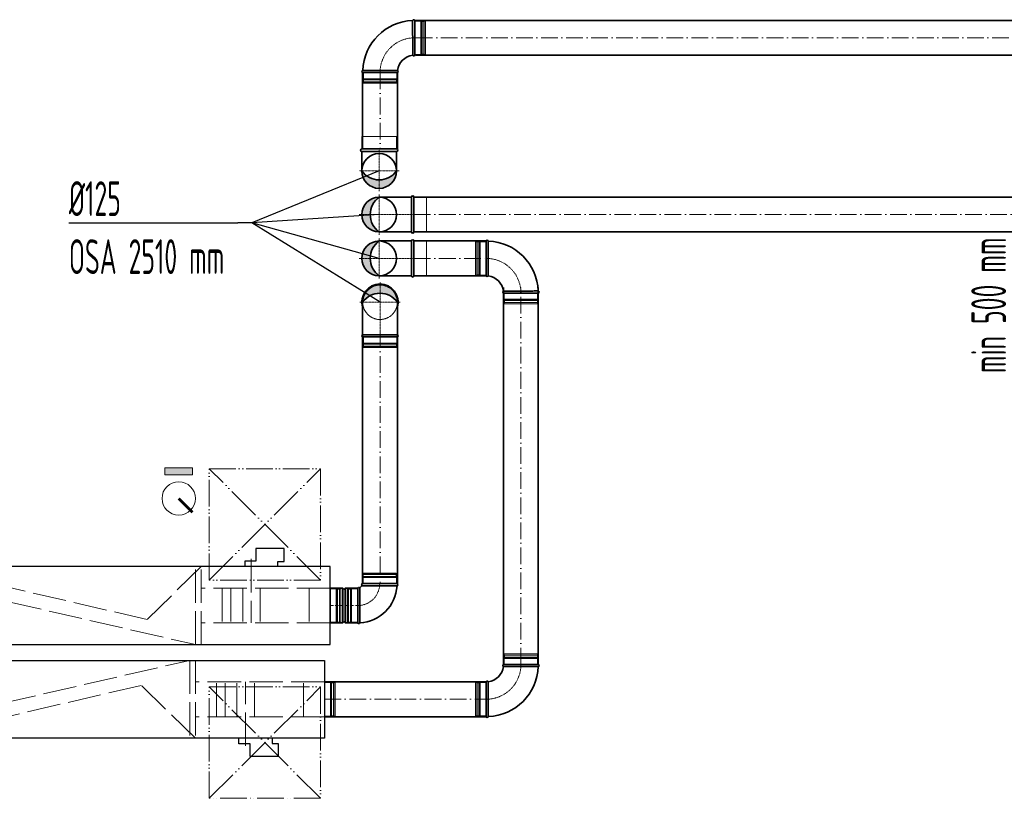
# Model space of a CAD drawing. Header units: millimetres. Extents: x 8221 to 89444, y -105166 to -5578.
# Tile 42 of 118: x 60433 to 63973, y -102101 to -99303. Entities that reach past the tile are written whole.
import ezdxf

# ---------------------------------------------------------------- set-up
doc = ezdxf.new("R2010")
doc.units = ezdxf.units.MM
for name, pattern in [('ACAD_ISO02W100', [15, 12, -3]), ('ACAD_ISO05W100', [33, 24, -3, 0, -3, 0, -3]), ('ACAD_ISO10W100', [18, 12, -3, 0, -3]), ('phl_thick', [0])]:
    doc.linetypes.add(name, pattern=pattern)
for name, color, linetype, lineweight in [('UT_KOTY - DIMENZE', 7, 'Continuous', 5), ('VZT_01 SUP (PŘÍVOD) - OBRYS', 5, 'Continuous', 35), ('VZT_02 SUP (PŘÍVOD) - OSA', 5, 'ACAD_ISO10W100', 5), ('VZT_04 SUP (PŘÍVOD) - SKRYTÉ', 5, 'ACAD_ISO02W100', 5), ('VZT_05 ETA (ODVOD) - OBRYS', 6, 'Continuous', 35), ('VZT_06 ETA (ODVOD) - OSA', 6, 'ACAD_ISO10W100', 5), ('VZT_21 ZAŘÍZENÍ - OBRYS', 1, 'Continuous', 30), ('VZT_22 ZAŘÍZENÍ - DETAIL', 8, 'Continuous', 5), ('VZT_60_KOTY - DIMENZE', 7, 'Continuous', 5), ('VZT_KOTY - DIMENZE', 7, 'Continuous', 5), ('VZT_POPIS - OBECNE', 7, 'Continuous', 5), ('VZT_POŽADAVKY NA STAVBU - PODHLEDY', 4, 'ACAD_ISO05W100', 5)]:
    doc.layers.add(name, color=color, linetype=linetype, lineweight=lineweight)
doc.layers.add('VZT_03 SUP (PŘÍVOD) - NETISK', color=8, linetype='ACAD_ISO02W100', lineweight=5, plot=False)
doc.layers.add('VZT_07 ETA (ODVOD) - NETISK', color=8, linetype='ACAD_ISO02W100', lineweight=5, plot=False)
doc.styles.add('EVORA_125', font='isocp.shx', dxfattribs={"width": 0.6, "height": 125})
doc.styles.add('ISOCP 2.5', font='isocp.shx', dxfattribs={"width": 0.6, "height": 2.5})

msp = doc.modelspace()

# ---------------------------------------------------------------- hatches: boundary and pattern name
at = {"layer": 'VZT_01 SUP (PŘÍVOD) - OBRYS'}
h = msp.add_hatch(color=256, dxfattribs=at)
h.dxf.hatch_style = 1
h.paths.add_polyline_path([(61662.7, -99846.4, 0.242708), (61725.2, -99878.6), (61725.2, -99908.9, -0.414214)])
h.paths.add_polyline_path([(61725.2, -99908.9), (61725.2, -99878.6, 0.242708), (61787.7, -99846.4, -0.414214)])
h = msp.add_hatch(color=256, dxfattribs=at)
h.dxf.hatch_style = 1
h.paths.add_polyline_path([(61790.8, -100317.9, 0.242708), (61728.3, -100285.6), (61728.3, -100255.4, -0.414214)])
h.paths.add_polyline_path([(61728.3, -100255.4), (61728.3, -100285.6, 0.242708), (61665.8, -100317.9, -0.414214)])
at = {"layer": 'VZT_05 ETA (ODVOD) - OBRYS'}
h = msp.add_hatch(color=256, dxfattribs=at)
h.dxf.hatch_style = 1
h.paths.add_polyline_path([(61725.2, -100065.6, -0.242708), (61692.9, -100003.1), (61662.7, -100003.1, 0.414214)])
h.paths.add_polyline_path([(61662.7, -100003.1), (61692.9, -100003.1, -0.242708), (61725.2, -99940.6, 0.414214)])
h = msp.add_hatch(color=256, dxfattribs=at)
h.dxf.hatch_style = 1
h.paths.add_polyline_path([(61725.2, -100223, -0.242708), (61692.9, -100160.5), (61662.7, -100160.5, 0.414214)])
h.paths.add_polyline_path([(61662.7, -100160.5), (61692.9, -100160.5, -0.242708), (61725.2, -100098, 0.414214)])
at = {"layer": 'VZT_POPIS - OBECNE'}
h = msp.add_hatch(color=256, dxfattribs=at)
h.dxf.hatch_style = 1
h.paths.add_polyline_path([(61054.4, -100913.3), (60954.4, -100913.3), (60954.4, -100938.3), (61054.4, -100938.3)])

# ---------------------------------------------------------------- linework, layer by layer
at = {"layer": 'VZT_01 SUP (PŘÍVOD) - OBRYS'}
for p, q in [((61853.3, -99430.3), (61853.3, -99305.3)), ((61665.8, -99492.8), (61790.8, -99492.8)), ((61665.8, -100318.1), (61665.8, -100435.2)), ((61790.8, -100435.2), (61790.8, -100318.1)), ((61665.8, -100442.9), (61790.8, -100442.9)), ((61549.1, -101345.7), (61549.1, -101470.7)), ((61549.1, -101345.7), (61594.6, -101345.7)), ((61594.6, -101345.7), (61594.6, -101470.7)), ((61602.6, -101345.7), (61602.6, -101470.7)), ((61602.6, -101345.7), (61648.1, -101345.7)), ((61648.1, -101345.7), (61648.1, -101470.7)), ((61648.1, -101345.7), (61648.1, -101470.7)), ((61655.7, -101345.7), (61655.7, -101470.7)), ((61664.6, -101329.2), (61789.6, -101329.2)), ((61664.6, -101336.8), (61789.6, -101336.8)), ((61549.1, -101470.7), (61594.6, -101470.7)), ((61602.6, -101470.7), (61648.1, -101470.7))]:
    msp.add_line(p, q, dxfattribs=at)
at = {"layer": 'VZT_01 SUP (PŘÍVOD) - OBRYS', "elevation": 0}
for points in [[(64576.2, -99305.3), (61857.1, -99305.3)], [(64576.2, -99430.3), (61857.1, -99430.3)]]:
    msp.add_lwpolyline(points, dxfattribs=at)
at = {"layer": 'VZT_01 SUP (PŘÍVOD) - OBRYS'}
for points in [[(61665.8, -99767.4), (61665.8, -99492.8)], [(61790.8, -99767.4), (61790.8, -99492.8)], [(61787.7, -99767.4), (61662.7, -99767.4)], [(61787.7, -99776.4), (61662.7, -99776.4)], [(61662.7, -99776.4), (61662.7, -99846.4)], [(61787.7, -99776.4), (61787.7, -99846.4)], [(61665.8, -101329.2), (61665.8, -100421.5)], [(61790.8, -101329.2), (61790.8, -100421.5)]]:
    msp.add_lwpolyline(points, dxfattribs=at)
for centre, radius, start, end in [((61853.3, -99492.8), 187.5, 92.3607, 177.6393), ((61849.5, -99307), 4.17, 23.4678, 158.8928), ((61853.3, -99492.8), 62.5, 96.8302, 173.1698), ((61849.5, -99428.7), 4.17, 210.2981, 336.5322), ((61667.5, -99489), 4.17, 111.1072, 246.5322), ((61789.2, -99489), 4.17, 293.4678, 59.7019), ((61662.7, -99771.9), 4.5, 90, 270), ((61787.7, -99771.9), 4.5, 270, 90), ((61725.2, -99846.4), 62.5, 0, 180), ((61725.2, -99801.9), 76.7, 215.4307, 324.5693), ((61725.2, -99846.4), 62.5, 180, 0), ((61728.3, -100317.9), 65, 90, 195.979), ((61728.3, -100317.9), 65, 344.021, 90), ((61728.3, -100362.3), 76.7, 35.4307, 144.5693), ((61667.5, -100439), 4.17, 113.4613, 246.5322), ((61789.2, -100439), 4.17, 293.4678, 66.5387), ((61598.6, -101345.7), 4, 180, 0), ((61651.9, -101347.3), 4.17, 23.4678, 156.5322), ((61648.1, -101329.2), 16.5, 293.8093, 336.1907), ((61648.1, -101329.2), 141.5, 273.1369, 356.8631), ((61666.2, -101333), 4.17, 113.4678, 246.5322), ((61787.9, -101333), 4.17, 290.3309, 66.5322), ((61598.6, -101470.7), 4, 0, 180), ((61651.9, -101469), 4.17, 203.4678, 339.6691)]:
    msp.add_arc(centre, radius, start, end, dxfattribs=at)
for points, knots in [([(61845.9, -99430.8), (61845.9, -99430.8), (61845.9, -99429.2), (61845.8, -99423.1), (61845.8, -99418.6), (61845.8, -99407.2), (61845.7, -99400.4), (61845.7, -99385.4), (61845.7, -99377.3), (61845.7, -99361), (61845.6, -99352.8), (61845.6, -99337.6), (61845.6, -99330.7), (61845.6, -99318.9), (61845.6, -99314.2), (61845.6, -99307.6), (61845.6, -99305.8), (61845.6, -99305.5), (61845.6, -99305.5), (61845.6, -99305.5)], [0, 0, 0, 0, 24.235852, 24.235852, 48.531845, 48.531845, 73.024415, 73.024415, 97.570898, 97.570898, 122.078339, 122.078339, 146.53579, 146.53579, 170.957495, 170.957495, 195.359468, 195.359468, 197.168246, 197.168246, 197.168246, 197.168246]), ([(61791.3, -99485.4), (61791.3, -99485.4), (61791.2, -99485.4), (61790.9, -99485.4), (61790.6, -99485.4), (61789.5, -99485.4), (61788.7, -99485.4), (61785.6, -99485.4), (61782.5, -99485.3), (61773.5, -99485.3), (61767.4, -99485.3), (61753.2, -99485.2), (61745.4, -99485.2), (61729.2, -99485.2), (61721, -99485.2), (61705.1, -99485.1), (61697.6, -99485.1), (61684.5, -99485.1), (61678.9, -99485.1), (61671.9, -99485.1), (61669.8, -99485.1), (61666.8, -99485.1), (61666, -99485.1), (61666, -99485.1)], [197.067977, 197.067977, 197.067977, 197.067977, 201.792196, 201.792196, 209.190204, 209.190204, 218.040239, 218.040239, 237.760854, 237.760854, 262.206108, 262.206108, 286.831239, 286.831239, 311.323072, 311.323072, 335.946087, 335.946087, 360.704397, 360.704397, 377.088273, 377.088273, 394.105327, 394.105327, 394.105327, 394.105327]), ([(61790.8, -100318.1), (61790.8, -100310.3), (61789.4, -100302.5), (61783.5, -100287.7), (61779.1, -100280.7), (61767.9, -100268.9), (61761.1, -100264.2), (61746.3, -100257.6), (61738.3, -100255.8), (61722, -100255.3), (61713.9, -100256.7), (61698.7, -100262.4), (61691.7, -100266.7), (61679.8, -100277.8), (61675, -100284.5), (61668.2, -100299.3), (61666.2, -100307.3), (61665.8, -100316.3), (61665.8, -100317.2), (61665.8, -100318.1)], [98.62411, 98.62411, 98.62411, 98.62411, 122.078339, 122.078339, 146.53579, 146.53579, 170.957495, 170.957495, 195.359468, 195.359468, 219.755412, 219.755412, 244.157475, 244.157475, 268.57741, 268.57741, 293.026847, 293.026847, 295.711299, 295.711299, 295.711299, 295.711299]), ([(61728.3, -100435.1), (61720.3, -100435.1), (61712.3, -100435.1), (61697.6, -100435.1), (61690.9, -100435.2), (61679.8, -100435.2), (61675.3, -100435.2), (61668.8, -100435.2), (61666.8, -100435.2), (61665.9, -100435.2), (61665.8, -100435.2), (61665.8, -100435.2)], [0, 0, 0, 0, 24.204846, 24.204846, 47.668011, 47.668011, 70.404067, 70.404067, 92.541841, 92.541841, 98.27232, 98.27232, 98.27232, 98.27232]), ([(61790.8, -100435.2), (61790.8, -100435.2), (61790.2, -100435.2), (61786.9, -100435.2), (61783.3, -100435.2), (61773.4, -100435.2), (61767.2, -100435.2), (61755.4, -100435.1), (61750.4, -100435.1), (61739.6, -100435.1), (61734, -100435.1), (61728.3, -100435.1)], [295.84321, 295.84321, 295.84321, 295.84321, 311.323072, 311.323072, 335.946087, 335.946087, 360.704397, 360.704397, 377.088273, 377.088273, 394.105327, 394.105327, 394.105327, 394.105327])]:
    msp.add_open_spline(points, degree=3, knots=knots, dxfattribs=at)
at = {"layer": 'VZT_02 SUP (PŘÍVOD) - OSA', "ltscale": 0.3}
for points in [[(61853.3, -99367.8), (61853.3, -99367.8, 0.414214), (61728.3, -99492.8), (61728.3, -99492.8)], [(61648.1, -101408.2), (61648.1, -101408.2, 0.414214), (61727.1, -101329.2), (61727.1, -101329.2)]]:
    msp.add_lwpolyline(points, format="xyb", dxfattribs=at)
at = {"layer": 'VZT_02 SUP (PŘÍVOD) - OSA', "ltscale": 5, "elevation": 0}
msp.add_lwpolyline([(61857.1, -99367.8), (64576.2, -99367.8)], dxfattribs=at)
at = {"layer": 'VZT_02 SUP (PŘÍVOD) - OSA', "ltscale": 5}
for points in [[(61728.3, -99492.8), (61728.3, -99767.4)], [(61728.3, -100421.5), (61728.3, -101329.2)]]:
    msp.add_lwpolyline(points, dxfattribs=at)
at = {"layer": 'VZT_02 SUP (PŘÍVOD) - OSA', "ltscale": 0.3}
for points in [[(61725.2, -99846.4), (61725.2, -99767.4)], [(61725.2, -99846.4), (61652.7, -99846.4)], [(61725.2, -99918.9), (61725.2, -99846.4)], [(61797.7, -99846.4), (61725.2, -99846.4)], [(61728.3, -100442.9), (61728.3, -100245.5)], [(61655.8, -100317.9), (61800.8, -100317.9)]]:
    msp.add_lwpolyline(points, dxfattribs=at)
at = {"layer": 'VZT_02 SUP (PŘÍVOD) - OSA'}
msp.add_lwpolyline([(61549.1, -101408.2), (61648.1, -101408.2)], dxfattribs=at)
at = {"layer": 'VZT_03 SUP (PŘÍVOD) - NETISK', "ltscale": 0.4}
for p, q in [((61853.3, -99307.8), (61875.3, -99307.8)), ((61875.3, -99427.8), (61875.3, -99307.8)), ((61878.8, -99428.8), (61878.8, -99306.8)), ((61878.8, -99306.8), (61879.3, -99306.8)), ((61879.3, -99428.8), (61879.3, -99306.8)), ((61886.3, -99428.8), (61886.3, -99306.8)), ((61886.3, -99306.8), (61886.8, -99306.8)), ((61886.8, -99428.8), (61886.8, -99306.8)), ((61887.3, -99427.8), (61887.3, -99307.8)), ((61887.3, -99307.8), (61891.3, -99307.8)), ((61891.3, -99427.8), (61891.3, -99307.8)), ((61875.3, -99308.8), (61878.8, -99308.8)), ((61879.3, -99308.8), (61886.3, -99308.8)), ((61886.8, -99308.8), (61887.3, -99308.8)), ((61853.3, -99427.8), (61875.3, -99427.8)), ((61875.3, -99426.8), (61878.8, -99426.8)), ((61878.8, -99428.8), (61879.3, -99428.8)), ((61879.3, -99426.8), (61886.3, -99426.8)), ((61886.3, -99428.8), (61886.8, -99428.8)), ((61886.8, -99426.8), (61887.3, -99426.8)), ((61887.3, -99427.8), (61891.3, -99427.8)), ((61667.3, -99518.3), (61789.3, -99518.3)), ((61667.3, -99518.3), (61667.3, -99518.8)), ((61667.3, -99518.8), (61789.3, -99518.8)), ((61668.3, -99492.8), (61668.3, -99514.8)), ((61668.3, -99514.8), (61788.3, -99514.8)), ((61669.3, -99514.8), (61669.3, -99518.3)), ((61669.3, -99518.8), (61669.3, -99525.8)), ((61787.3, -99514.8), (61787.3, -99518.3)), ((61787.3, -99518.8), (61787.3, -99525.8)), ((61788.3, -99492.8), (61788.3, -99514.8)), ((61789.3, -99518.3), (61789.3, -99518.8)), ((61667.3, -99525.8), (61789.3, -99525.8)), ((61667.3, -99525.8), (61667.3, -99526.3)), ((61667.3, -99526.3), (61789.3, -99526.3)), ((61668.3, -99526.8), (61788.3, -99526.8)), ((61668.3, -99526.8), (61668.3, -99530.8)), ((61668.3, -99530.8), (61788.3, -99530.8)), ((61669.3, -99526.3), (61669.3, -99526.8)), ((61787.3, -99526.3), (61787.3, -99526.8)), ((61788.3, -99526.8), (61788.3, -99530.8)), ((61789.3, -99525.8), (61789.3, -99526.3)), ((61667.3, -100468.4), (61789.3, -100468.4)), ((61667.3, -100468.4), (61667.3, -100468.9)), ((61667.3, -100468.9), (61789.3, -100468.9)), ((61667.3, -100475.9), (61789.3, -100475.9)), ((61667.3, -100475.9), (61667.3, -100476.4)), ((61667.3, -100476.4), (61789.3, -100476.4)), ((61668.3, -100442.9), (61668.3, -100464.9)), ((61668.3, -100464.9), (61788.3, -100464.9)), ((61668.3, -100476.9), (61788.3, -100476.9)), ((61668.3, -100476.9), (61668.3, -100480.9)), ((61669.3, -100464.9), (61669.3, -100468.4)), ((61669.3, -100468.9), (61669.3, -100475.9)), ((61669.3, -100476.4), (61669.3, -100476.9)), ((61787.3, -100464.9), (61787.3, -100468.4)), ((61787.3, -100468.9), (61787.3, -100475.9)), ((61787.3, -100476.4), (61787.3, -100476.9)), ((61788.3, -100442.9), (61788.3, -100464.9)), ((61788.3, -100476.9), (61788.3, -100480.9)), ((61789.3, -100468.4), (61789.3, -100468.9)), ((61789.3, -100475.9), (61789.3, -100476.4)), ((61668.3, -100480.9), (61788.3, -100480.9)), ((61667.1, -101291.2), (61787.1, -101291.2)), ((61667.1, -101295.2), (61667.1, -101291.2)), ((61787.1, -101295.2), (61787.1, -101291.2)), ((61666.1, -101295.7), (61788.1, -101295.7)), ((61666.1, -101296.2), (61666.1, -101295.7)), ((61666.1, -101296.2), (61788.1, -101296.2)), ((61666.1, -101303.2), (61788.1, -101303.2)), ((61666.1, -101303.7), (61666.1, -101303.2)), ((61666.1, -101303.7), (61788.1, -101303.7)), ((61667.1, -101295.2), (61787.1, -101295.2)), ((61667.1, -101307.2), (61787.1, -101307.2)), ((61667.1, -101329.2), (61667.1, -101307.2)), ((61668.1, -101295.7), (61668.1, -101295.2)), ((61668.1, -101303.2), (61668.1, -101296.2)), ((61668.1, -101307.2), (61668.1, -101303.7)), ((61786.1, -101295.7), (61786.1, -101295.2)), ((61786.1, -101303.2), (61786.1, -101296.2)), ((61786.1, -101307.2), (61786.1, -101303.7)), ((61787.1, -101329.2), (61787.1, -101307.2)), ((61788.1, -101296.2), (61788.1, -101295.7)), ((61788.1, -101303.7), (61788.1, -101303.2)), ((61610.1, -101348.2), (61610.1, -101468.2)), ((61610.1, -101348.2), (61614.1, -101348.2)), ((61614.1, -101348.2), (61614.1, -101468.2)), ((61614.1, -101349.2), (61614.6, -101349.2)), ((61614.6, -101347.2), (61614.6, -101469.2)), ((61614.6, -101347.2), (61615.1, -101347.2)), ((61615.1, -101347.2), (61615.1, -101469.2)), ((61615.1, -101349.2), (61622.1, -101349.2)), ((61622.1, -101347.2), (61622.1, -101469.2)), ((61622.1, -101347.2), (61622.6, -101347.2)), ((61622.6, -101347.2), (61622.6, -101469.2)), ((61622.6, -101349.2), (61626.1, -101349.2)), ((61626.1, -101348.2), (61626.1, -101468.2)), ((61626.1, -101348.2), (61648.1, -101348.2)), ((61610.1, -101468.2), (61614.1, -101468.2)), ((61614.1, -101467.2), (61614.6, -101467.2)), ((61615.1, -101467.2), (61622.1, -101467.2)), ((61622.6, -101467.2), (61626.1, -101467.2)), ((61626.1, -101468.2), (61648.1, -101468.2)), ((61614.6, -101469.2), (61615.1, -101469.2)), ((61622.1, -101469.2), (61622.6, -101469.2))]:
    msp.add_line(p, q, dxfattribs=at)
msp.add_lwpolyline([(61787.7, -99767.4), (61787.7, -99722.4), (61662.7, -99722.4), (61662.7, -99767.4)], dxfattribs=at)
at = {"layer": 'VZT_04 SUP (PŘÍVOD) - SKRYTÉ', "ltscale": 0.1}
msp.add_open_spline([(61790.8, -100317.6), (61790.8, -100325.4), (61789.4, -100333.2), (61783.5, -100348.1), (61779.1, -100355), (61767.9, -100366.8), (61761.1, -100371.5), (61746.3, -100378.1), (61738.3, -100379.9), (61722, -100380.4), (61713.9, -100379.1), (61698.7, -100373.3), (61691.7, -100369), (61679.8, -100357.9), (61675, -100351.2), (61668.2, -100336.5), (61666.2, -100328.5), (61665.8, -100319.4), (61665.8, -100318.5), (61665.8, -100317.6)], degree=3, knots=[98.62411, 98.62411, 98.62411, 98.62411, 122.078339, 122.078339, 146.53579, 146.53579, 170.957495, 170.957495, 195.359468, 195.359468, 219.755412, 219.755412, 244.157475, 244.157475, 268.57741, 268.57741, 293.026847, 293.026847, 295.711299, 295.711299, 295.711299, 295.711299], dxfattribs=at)
at = {"layer": 'VZT_05 ETA (ODVOD) - OBRYS'}
for p, q in [((62110, -100098), (62110, -100223)), ((62172.5, -100285.5), (62297.5, -100285.5)), ((62172.5, -101619.8), (62297.5, -101619.8)), ((62110, -101807.3), (62110, -101682.3))]:
    msp.add_line(p, q, dxfattribs=at)
for points in [[(61841.2, -99940.6), (61725.2, -99940.6)], [(61841.2, -100065.6), (61841.2, -99940.6)], [(61850.2, -100065.6), (61850.2, -99940.6)], [(64314.9, -99940.6), (61850.2, -99940.6)], [(61841.2, -100065.6), (61725.2, -100065.6)], [(64314.9, -100065.6), (61850.2, -100065.6)], [(61841.2, -100098), (61725.2, -100098)], [(61841.2, -100223), (61841.2, -100098)], [(62110, -100098), (61850.2, -100098)], [(61850.2, -100223), (61850.2, -100098)], [(61841.2, -100223), (61725.2, -100223)], [(62110, -100223), (61850.2, -100223)], [(62172.5, -100265.1), (62172.5, -101619.8)], [(62297.5, -100265.1), (62297.5, -101619.8)]]:
    msp.add_lwpolyline(points, dxfattribs=at)
at = {"layer": 'VZT_05 ETA (ODVOD) - OBRYS', "elevation": 0}
for points in [[(62110, -101682.5), (61528.4, -101682.5)], [(62110, -101807.5), (61528.4, -101807.5)]]:
    msp.add_lwpolyline(points, dxfattribs=at)
at = {"layer": 'VZT_05 ETA (ODVOD) - OBRYS'}
for centre in [(61725.2, -100003.1), (61725.2, -100160.5)]:
    msp.add_circle(centre, 62.5, dxfattribs=at)
for centre, radius, start, end in [((61769.7, -100003.1), 76.7, 125.4307, 234.5693), ((61845.7, -99940.6), 4.5, 0, 180), ((61845.7, -100065.6), 4.5, 180, 0), ((61769.7, -100160.5), 76.7, 125.4307, 234.5693), ((61845.7, -100098), 4.5, 0, 180), ((62113.8, -100099.6), 4.17, 21.1072, 156.5322), ((62110, -100285.5), 187.5, 2.3607, 87.6393), ((61845.7, -100223), 4.5, 180, 0), ((62113.8, -100221.3), 4.17, 203.4678, 329.7019), ((62110, -100285.5), 62.5, 6.8302, 83.1698), ((62174.1, -100281.6), 4.17, 120.2981, 246.5322), ((62295.8, -100281.6), 4.17, 293.4678, 68.8928), ((62110, -101619.8), 62.5, 276.8302, 353.1698), ((62110, -101619.8), 187.5, 272.3607, 357.6393), ((62174.1, -101623.6), 4.17, 113.4678, 239.7019), ((62295.8, -101623.6), 4.17, 291.1072, 66.5322), ((62113.8, -101683.9), 4.17, 30.2981, 156.5322), ((62113.8, -101805.6), 4.17, 203.4678, 338.8928)]:
    msp.add_arc(centre, radius, start, end, dxfattribs=at)
for points, knots in [([(62117.4, -100223.4), (62117.4, -100223.4), (62117.4, -100223.3), (62117.4, -100223), (62117.4, -100222.7), (62117.4, -100221.7), (62117.4, -100220.9), (62117.4, -100217.7), (62117.5, -100214.6), (62117.5, -100205.7), (62117.5, -100199.5), (62117.6, -100185.4), (62117.6, -100177.6), (62117.6, -100161.3), (62117.6, -100153.1), (62117.7, -100137.2), (62117.7, -100129.8), (62117.7, -100116.6), (62117.7, -100111), (62117.7, -100104), (62117.7, -100101.9), (62117.7, -100098.9), (62117.7, -100098.1), (62117.7, -100098.1)], [197.067977, 197.067977, 197.067977, 197.067977, 201.792196, 201.792196, 209.190204, 209.190204, 218.040239, 218.040239, 237.760854, 237.760854, 262.206108, 262.206108, 286.831239, 286.831239, 311.323072, 311.323072, 335.946087, 335.946087, 360.704397, 360.704397, 377.088273, 377.088273, 394.105327, 394.105327, 394.105327, 394.105327]), ([(62172, -100278), (62172, -100278), (62173.6, -100278), (62179.7, -100278), (62184.2, -100277.9), (62195.6, -100277.9), (62202.4, -100277.9), (62217.4, -100277.8), (62225.5, -100277.8), (62241.9, -100277.8), (62250, -100277.8), (62265.2, -100277.8), (62272.1, -100277.8), (62283.9, -100277.7), (62288.6, -100277.7), (62295.2, -100277.7), (62297.1, -100277.7), (62297.3, -100277.7), (62297.3, -100277.7), (62297.3, -100277.7)], [0, 0, 0, 0, 24.235852, 24.235852, 48.531845, 48.531845, 73.024415, 73.024415, 97.570898, 97.570898, 122.078339, 122.078339, 146.53579, 146.53579, 170.957495, 170.957495, 195.359468, 195.359468, 197.168246, 197.168246, 197.168246, 197.168246]), ([(62172, -101627.2), (62172, -101627.2), (62173.6, -101627.2), (62179.7, -101627.2), (62184.2, -101627.3), (62195.6, -101627.3), (62202.4, -101627.3), (62217.4, -101627.4), (62225.5, -101627.4), (62241.9, -101627.4), (62250, -101627.4), (62265.2, -101627.5), (62272.1, -101627.5), (62283.9, -101627.5), (62288.6, -101627.5), (62295.2, -101627.5), (62297.1, -101627.5), (62297.3, -101627.5), (62297.3, -101627.5), (62297.3, -101627.5)], [0, 0, 0, 0, 24.235852, 24.235852, 48.531845, 48.531845, 73.024415, 73.024415, 97.570898, 97.570898, 122.078339, 122.078339, 146.53579, 146.53579, 170.957495, 170.957495, 195.359468, 195.359468, 197.168246, 197.168246, 197.168246, 197.168246]), ([(62117.4, -101681.8), (62117.4, -101681.8), (62117.4, -101681.9), (62117.4, -101682.2), (62117.4, -101682.5), (62117.4, -101683.6), (62117.4, -101684.3), (62117.4, -101687.5), (62117.5, -101690.6), (62117.5, -101699.6), (62117.5, -101705.7), (62117.6, -101719.8), (62117.6, -101727.7), (62117.6, -101743.9), (62117.6, -101752.1), (62117.7, -101768), (62117.7, -101775.5), (62117.7, -101788.6), (62117.7, -101794.2), (62117.7, -101801.2), (62117.7, -101803.3), (62117.7, -101806.3), (62117.7, -101807.1), (62117.7, -101807.1)], [197.067977, 197.067977, 197.067977, 197.067977, 201.792196, 201.792196, 209.190204, 209.190204, 218.040239, 218.040239, 237.760854, 237.760854, 262.206108, 262.206108, 286.831239, 286.831239, 311.323072, 311.323072, 335.946087, 335.946087, 360.704397, 360.704397, 377.088273, 377.088273, 394.105327, 394.105327, 394.105327, 394.105327])]:
    msp.add_open_spline(points, degree=3, knots=knots, dxfattribs=at)
at = {"layer": 'VZT_06 ETA (ODVOD) - OSA', "ltscale": 0.3}
for points in [[(61725.2, -100003.1), (61725.2, -99930.6)], [(61652.7, -100003.1), (61725.2, -100003.1)], [(61725.2, -100003.1), (61850.2, -100003.1)], [(61725.2, -100075.6), (61725.2, -100003.1)], [(61725.2, -100160.5), (61725.2, -100088)], [(61652.7, -100160.5), (61725.2, -100160.5)], [(61725.2, -100160.5), (61850.2, -100160.5)], [(61725.2, -100233), (61725.2, -100160.5)]]:
    msp.add_lwpolyline(points, dxfattribs=at)
at = {"layer": 'VZT_06 ETA (ODVOD) - OSA', "ltscale": 5}
for points in [[(61850.2, -100003.1), (64314.9, -100003.1)], [(61850.2, -100160.5), (62110, -100160.5)], [(62235, -101619.8), (62235, -100265.1)]]:
    msp.add_lwpolyline(points, dxfattribs=at)
at = {"layer": 'VZT_06 ETA (ODVOD) - OSA', "ltscale": 0.3}
for points in [[(62235, -100285.5), (62235, -100285.5, 0.414214), (62110, -100160.5), (62110, -100160.5)], [(62235, -101619.8), (62235, -101619.8, -0.414214), (62110, -101744.8), (62110, -101744.8)]]:
    msp.add_lwpolyline(points, format="xyb", dxfattribs=at)
at = {"layer": 'VZT_06 ETA (ODVOD) - OSA', "ltscale": 5, "elevation": 0}
msp.add_lwpolyline([(61528.4, -101745), (62110, -101745)], dxfattribs=at)
at = {"layer": 'VZT_07 ETA (ODVOD) - NETISK', "ltscale": 0.4}
for p, q in [((62072, -100100.5), (62072, -100220.5)), ((62076, -100100.5), (62072, -100100.5)), ((62076, -100100.5), (62076, -100220.5)), ((62076.5, -100101.5), (62076, -100101.5)), ((62076.5, -100099.5), (62076.5, -100221.5)), ((62077, -100099.5), (62076.5, -100099.5)), ((62077, -100099.5), (62077, -100221.5)), ((62084, -100101.5), (62077, -100101.5)), ((62084, -100099.5), (62084, -100221.5)), ((62084.5, -100099.5), (62084, -100099.5)), ((62084.5, -100099.5), (62084.5, -100221.5)), ((62088, -100101.5), (62084.5, -100101.5)), ((62088, -100100.5), (62088, -100220.5)), ((62110, -100100.5), (62088, -100100.5)), ((62076, -100220.5), (62072, -100220.5)), ((62076.5, -100219.5), (62076, -100219.5)), ((62077, -100221.5), (62076.5, -100221.5)), ((62084, -100219.5), (62077, -100219.5)), ((62084.5, -100221.5), (62084, -100221.5)), ((62088, -100219.5), (62084.5, -100219.5)), ((62110, -100220.5), (62088, -100220.5)), ((62175, -100285.5), (62175, -100307.5)), ((62295, -100285.5), (62295, -100307.5)), ((62174, -100311), (62296, -100311)), ((62174, -100311), (62174, -100311.5)), ((62174, -100311.5), (62296, -100311.5)), ((62174, -100318.5), (62296, -100318.5)), ((62174, -100318.5), (62174, -100319)), ((62174, -100319), (62296, -100319)), ((62175, -100307.5), (62295, -100307.5)), ((62175, -100319.5), (62295, -100319.5)), ((62175, -100319.5), (62175, -100323.5)), ((62175, -100323.5), (62295, -100323.5)), ((62176, -100307.5), (62176, -100311)), ((62176, -100311.5), (62176, -100318.5)), ((62176, -100319), (62176, -100319.5)), ((62294, -100307.5), (62294, -100311)), ((62294, -100311.5), (62294, -100318.5)), ((62294, -100319), (62294, -100319.5)), ((62295, -100319.5), (62295, -100323.5)), ((62296, -100311), (62296, -100311.5)), ((62296, -100318.5), (62296, -100319)), ((61549.1, -101348.2), (61571.1, -101348.2)), ((61571.1, -101468.2), (61571.1, -101348.2)), ((61571.1, -101349.2), (61574.6, -101349.2)), ((61574.6, -101469.2), (61574.6, -101347.2)), ((61574.6, -101347.2), (61575.1, -101347.2)), ((61575.1, -101469.2), (61575.1, -101347.2)), ((61575.1, -101349.2), (61582.1, -101349.2)), ((61582.1, -101469.2), (61582.1, -101347.2)), ((61582.1, -101347.2), (61582.6, -101347.2)), ((61582.6, -101469.2), (61582.6, -101347.2)), ((61582.6, -101349.2), (61583.1, -101349.2)), ((61583.1, -101468.2), (61583.1, -101348.2)), ((61583.1, -101348.2), (61587.1, -101348.2)), ((61587.1, -101468.2), (61587.1, -101348.2)), ((61549.1, -101468.2), (61571.1, -101468.2)), ((61571.1, -101467.2), (61574.6, -101467.2)), ((61575.1, -101467.2), (61582.1, -101467.2)), ((61582.6, -101467.2), (61583.1, -101467.2)), ((61583.1, -101468.2), (61587.1, -101468.2)), ((61574.6, -101469.2), (61575.1, -101469.2)), ((61582.1, -101469.2), (61582.6, -101469.2)), ((62174, -101586.3), (62296, -101586.3)), ((62174, -101586.8), (62174, -101586.3)), ((62174, -101586.8), (62296, -101586.8)), ((62174, -101593.8), (62296, -101593.8)), ((62174, -101594.3), (62174, -101593.8)), ((62174, -101594.3), (62296, -101594.3)), ((62175, -101581.8), (62295, -101581.8)), ((62175, -101585.8), (62175, -101581.8)), ((62175, -101585.8), (62295, -101585.8)), ((62175, -101597.8), (62295, -101597.8)), ((62175, -101619.8), (62175, -101597.8)), ((62176, -101586.3), (62176, -101585.8)), ((62176, -101593.8), (62176, -101586.8)), ((62176, -101597.8), (62176, -101594.3)), ((62294, -101586.3), (62294, -101585.8)), ((62294, -101593.8), (62294, -101586.8)), ((62294, -101597.8), (62294, -101594.3)), ((62295, -101585.8), (62295, -101581.8)), ((62295, -101619.8), (62295, -101597.8)), ((62296, -101586.8), (62296, -101586.3)), ((62296, -101594.3), (62296, -101593.8)), ((61528.4, -101685), (61550.4, -101685)), ((61550.4, -101685), (61550.4, -101805)), ((61550.4, -101686), (61553.9, -101686)), ((61553.9, -101684), (61553.9, -101806)), ((61553.9, -101684), (61554.4, -101684)), ((61554.4, -101684), (61554.4, -101806)), ((61554.4, -101686), (61561.4, -101686)), ((61561.4, -101684), (61561.4, -101806)), ((61561.4, -101684), (61561.9, -101684)), ((61561.9, -101684), (61561.9, -101806)), ((61561.9, -101686), (61562.4, -101686)), ((61562.4, -101685), (61562.4, -101805)), ((61562.4, -101685), (61566.4, -101685)), ((61566.4, -101685), (61566.4, -101805)), ((62072, -101804.8), (62072, -101684.8)), ((62076, -101684.8), (62072, -101684.8)), ((62076, -101804.8), (62076, -101684.8)), ((62076.5, -101685.8), (62076, -101685.8)), ((62076.5, -101805.8), (62076.5, -101683.8)), ((62077, -101683.8), (62076.5, -101683.8)), ((62077, -101805.8), (62077, -101683.8)), ((62084, -101685.8), (62077, -101685.8)), ((62084, -101805.8), (62084, -101683.8)), ((62084.5, -101683.8), (62084, -101683.8)), ((62084.5, -101805.8), (62084.5, -101683.8)), ((62088, -101685.8), (62084.5, -101685.8)), ((62088, -101804.8), (62088, -101684.8)), ((62110, -101684.8), (62088, -101684.8)), ((61528.4, -101805), (61550.4, -101805)), ((61550.4, -101804), (61553.9, -101804)), ((61553.9, -101806), (61554.4, -101806)), ((61554.4, -101804), (61561.4, -101804)), ((61561.4, -101806), (61561.9, -101806)), ((61561.9, -101804), (61562.4, -101804)), ((61562.4, -101805), (61566.4, -101805)), ((62076, -101804.8), (62072, -101804.8)), ((62076.5, -101803.8), (62076, -101803.8)), ((62077, -101805.8), (62076.5, -101805.8)), ((62084, -101803.8), (62077, -101803.8)), ((62084.5, -101805.8), (62084, -101805.8)), ((62088, -101803.8), (62084.5, -101803.8)), ((62110, -101804.8), (62088, -101804.8))]:
    msp.add_line(p, q, dxfattribs=at)
for points in [[(61850.2, -100065.6), (61895.2, -100065.6), (61895.2, -99940.6), (61850.2, -99940.6)], [(61850.2, -100223), (61895.2, -100223), (61895.2, -100098), (61850.2, -100098)]]:
    msp.add_lwpolyline(points, dxfattribs=at)
at = {"layer": 'VZT_21 ZAŘÍZENÍ - OBRYS'}
for points in [[(61360.7, -101268.2), (61360.7, -101249.6), (61383.2, -101249.6), (61383.2, -101203), (61281.6, -101203), (61281.6, -101248.4), (61241.6, -101248.4), (61241.6, -101268.2)], [(61340, -101885), (61340, -101903.6), (61362.5, -101903.6), (61362.5, -101950.2), (61260.9, -101950.2), (61260.9, -101904.8), (61220.9, -101904.8), (61220.9, -101885)]]:
    msp.add_lwpolyline(points, dxfattribs=at)
for points in [[(60049.1, -101548.2), (61549.1, -101548.2), (61549.1, -101268.2), (60049.1, -101268.2)], [(60028.4, -101605), (61528.4, -101605), (61528.4, -101885), (60028.4, -101885)]]:
    msp.add_lwpolyline(points, close=True, dxfattribs=at)
at = {"layer": 'VZT_22 ZAŘÍZENÍ - DETAIL', "linetype": 'ACAD_ISO02W100', "lineweight": 5, "ltscale": 10}
for points in [[(61265.5, -101240.6), (61265.5, -101470.7)], [(61085.3, -101268.2), (60890.6, -101458.2), (60073, -101268.2)], [(61064.7, -101548.2), (61064.7, -101268.2)], [(61085.3, -101548.2), (61085.3, -101268.2)], [(60049.1, -101548.2), (60246.5, -101361), (61064.7, -101548.2)], [(61549.1, -101345.7), (61085.3, -101345.7)], [(61160.8, -101345.7), (61160.8, -101470.7)], [(61191.6, -101345.7), (61191.6, -101470.7)], [(61234.6, -101345.7), (61234.6, -101470.7)], [(61297.9, -101345.7), (61297.9, -101470.7)], [(61473.6, -101345.7), (61473.6, -101470.7)], [(61549.1, -101470.7), (61085.3, -101470.7)], [(60028.4, -101605), (60225.8, -101792.2), (61044.1, -101605)], [(61044.1, -101605), (61044.1, -101885)], [(61064.6, -101605), (61064.6, -101885)], [(61064.6, -101885), (60869.9, -101694.9), (60052.3, -101885)], [(61528.4, -101682.5), (61064.6, -101682.5)], [(61140.1, -101807.5), (61140.1, -101682.5)], [(61170.9, -101807.5), (61170.9, -101682.5)], [(61213.9, -101807.5), (61213.9, -101682.5)], [(61244.8, -101912.5), (61244.8, -101682.5)], [(61277.2, -101807.5), (61277.2, -101682.5)], [(61452.9, -101807.5), (61452.9, -101682.5)], [(61528.4, -101807.5), (61064.6, -101807.5)]]:
    msp.add_lwpolyline(points, dxfattribs=at)
at = {"layer": 'VZT_60_KOTY - DIMENZE', "linetype": 'ByBlock', "lineweight": -2}
msp.add_line((61267.1, -100033.3), (61217.1, -100033.3), dxfattribs=at)
for points in [[(61725.2, -99846.4), (61267.1, -100033.3)], [(61725.2, -100003.1), (61267.1, -100033.3)], [(60609.4, -100033.3), (61217.1, -100033.3)], [(61267.1, -100033.3), (61267.1, -100033.3)], [(61267.1, -100033.3), (61267.1, -100033.3)], [(61725.2, -100160.5), (61267.1, -100033.3)], [(61728.3, -100317.9), (61267.1, -100033.3)]]:
    msp.add_lwpolyline(points, dxfattribs=at)
at = {"layer": 'VZT_KOTY - DIMENZE', "const_width": 10}
msp.add_lwpolyline([(61004.4, -101023.3), (61053.9, -101072.8)], dxfattribs=at)
at = {"layer": 'VZT_POPIS - OBECNE'}
msp.add_lwpolyline([(60954.4, -100913.3), (60954.4, -100938.3), (61054.4, -100938.3), (61054.4, -100913.3)], close=True, dxfattribs=at)
msp.add_circle((61004.4, -101023.3), 60, dxfattribs=at)
at = {"layer": 'VZT_POŽADAVKY NA STAVBU - PODHLEDY', "ltscale": 5}
for p, q in [((61114.3, -101316.6), (61514.3, -100916.6)), ((61514.3, -101316.6), (61114.3, -100916.6)), ((61114.3, -102100.7), (61514.3, -101700.7)), ((61514.3, -102100.7), (61114.3, -101700.7))]:
    msp.add_line(p, q, dxfattribs=at)
at = {"layer": 'VZT_POŽADAVKY NA STAVBU - PODHLEDY', "ltscale": 4}
for p, q in [((61114.3, -101316.6), (61114.3, -100916.6)), ((61114.3, -100916.6), (61514.3, -100916.6)), ((61514.3, -100916.6), (61514.3, -101316.6)), ((61514.3, -101316.6), (61114.3, -101316.6)), ((61114.3, -102100.7), (61114.3, -101700.7)), ((61114.3, -101700.7), (61514.3, -101700.7)), ((61514.3, -101700.7), (61514.3, -102100.7)), ((61514.3, -102100.7), (61114.3, -102100.7))]:
    msp.add_line(p, q, dxfattribs=at)

# ---------------------------------------------------------------- texts
at = {"layer": 'UT_KOTY - DIMENZE', "insert": (63916.9, -100329), "char_height": 125, "attachment_point": 5, "rotation": 90, "style": 'ISOCP 2.5'}
msp.add_mtext('min 500 mm', dxfattribs=at)
at = {"layer": 'VZT_60_KOTY - DIMENZE', "linetype": 'phl_thick', "insert": (60609.4, -99883.3), "char_height": 125, "attachment_point": 1, "style": 'EVORA_125'}
msp.add_mtext('%%C125\\POSA 2510 mm', dxfattribs=at)

doc.saveas('drawing.dxf')
